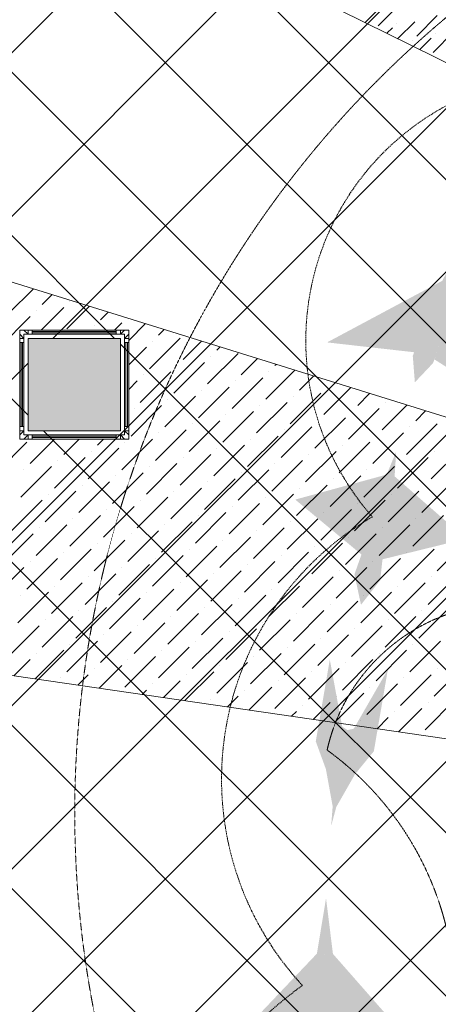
# Model space of a CAD drawing. Header units: millimetres. Extents: x 48523 to 84492, y -23473 to 14877.
# Tile 22 of 69: x 55872 to 56778, y 6976 to 9108. Entities that reach past the tile are written whole.
import ezdxf

# ---------------------------------------------------------------- set-up
doc = ezdxf.new("R2010")
doc.units = ezdxf.units.MM
doc.header["$MEASUREMENT"] = 0
doc.linetypes.add('HIDDENX2', pattern=[0.75, 0.5, -0.25])
doc.layers.get('0').update_dxf_attribs({"lineweight": 5})
doc.layers.add('A-LIGHT', color=1, linetype='Continuous', lineweight=5)
for name, color, linetype, lineweight, true_color in [('M-MEP-ELLG-CABLE', 7, 'HIDDENX2', 15, 0x055f91), ('M-MEP-ELLG-LIGHT', 5, 'Continuous', 15, 0x0000ff), ('RCP XREF$0$A-CEILING-01', 9, 'Continuous', 0, 0x808080), ('RCP XREF$0$A-CELING ELEMENT', 9, 'Continuous', 0, 0x808080), ('RCP XREF$0$A-FLOORING', 9, 'Continuous', 0, 0x808080), ('RCP XREF$0$A-Wall & Column', 9, 'Continuous', 0, 0x808080)]:
    doc.layers.add(name, color=color, linetype=linetype, lineweight=lineweight, true_color=true_color)

# ---------------------------------------------------------------- blocks, each defined once
blk = doc.blocks.new('RCP XREF')
at = {"layer": 'RCP XREF$0$A-Wall & Column', "lineweight": 0, "true_color": 0x808080}
h = blk.add_hatch(color=8, dxfattribs=at)
h.dxf.hatch_style = 1
h.paths.add_polyline_path([(6090, 8418.4), (5890, 8418.4), (5890, 8218.4), (6090, 8218.4)])
at = {"layer": 'RCP XREF$0$A-CEILING-01', "color": 8, "linetype": 'Continuous', "lineweight": 0, "true_color": 0x808080}
for p, q in [((10245.6, 3542.9), (408.6, 13380)), ((441.6, 3270), (10551.6, 13380)), ((5890, 8252.1), (762.1, 13380)), ((6077.3, 8418.4), (1115.7, 13380)), ((1148.7, 3270), (11258.7, 13380)), ((10776, 4073.3), (1469.2, 13380)), ((1502.2, 3270), (11612.2, 13380)), ((11129.5, 4426.8), (2176.3, 13380)), ((2209.3, 3270), (12319.3, 13380)), ((2562.9, 3270), (12672.9, 13380)), ((2916.4, 3270), (13026.4, 13380)), ((5943.5, 8418.4), (10905.1, 13380)), ((1855.8, 3270), (11865.8, 13280)), ((10125.7, 3309.3), (200, 13235)), ((10011.5, 3070), (200, 12881.5)), ((200, 3382), (5948, 9130)), ((10952.7, 4250), (6072.8, 9130)), ((10599.2, 3896.5), (6090, 8405.7)), ((795.1, 3270), (5890, 8364.9)), ((10422.4, 3719.7), (5923.7, 8218.4))]:
    blk.add_line(p, q, dxfattribs=at)
at = {"layer": 'RCP XREF$0$A-CEILING-01', "color": 8, "lineweight": 0, "true_color": 0x808080}
for p, q in [((5872, 8436.4), (6108, 8436.4)), ((5872, 8200.4), (5872, 8436.4)), ((6108, 8436.4), (6108, 8200.4)), ((5890, 8418.4), (6090, 8418.4)), ((5890, 8218.4), (5890, 8418.4)), ((5890, 8418.4), (6090, 8418.4)), ((5890, 8218.4), (5890, 8418.4)), ((6090, 8418.4), (6090, 8218.4)), ((6090, 8418.4), (6090, 8218.4)), ((6090, 8218.4), (5890, 8218.4)), ((6090, 8218.4), (5890, 8218.4)), ((6108, 8200.4), (5872, 8200.4))]:
    blk.add_line(p, q, dxfattribs=at)
at = {"layer": 'RCP XREF$0$A-CELING ELEMENT', "color": 8, "lineweight": 0, "true_color": 0x808080}
for p, q in [((9134.2, 7859.4), (4048, 10373.8)), ((4048, 9103.3), (9012.6, 7556.4)), ((8939.7, 7238.1), (4048, 7952.3))]:
    blk.add_line(p, q, dxfattribs=at)
at = {"layer": 'RCP XREF$0$A-CELING ELEMENT', "color": 8, "linetype": 'Continuous', "lineweight": 0, "true_color": 0x808080, "transparency": 33554687}
for p, q in [((6619.7, 9102.5), (6643.3, 9126.1)), ((6647.8, 9095.2), (6692, 9139.4)), ((6731.7, 9073.1), (6775.9, 9117.3)), ((6667, 9079.1), (6678.7, 9090.7)), ((6687.5, 9099.6), (6687.5, 9099.6)), ((6690.7, 9067.4), (6727.3, 9104)), ((6722.9, 9064.2), (6722.9, 9064.2)), ((6738, 9044), (6762.7, 9068.7)), ((6767.1, 9037.7), (6811.3, 9081.9)), ((6771.5, 9077.5), (6771.5, 9077.5)), ((5847.8, 8472), (5901.6, 8525.8)), ((5920.8, 8491.9), (5942, 8513.2)), ((5973.8, 8438.9), (6022.9, 8488)), ((5980.4, 8498.5), (5980.4, 8498.5)), ((5828, 8399.1), (5894.3, 8465.4)), ((5907.5, 8478.7), (5907.5, 8478.7)), ((5918.3, 8436.4), (5967.2, 8485.3)), ((6046.7, 8458.8), (6063.3, 8475.4)), ((6033.5, 8445.5), (6033.5, 8445.5)), ((6077.4, 8436.4), (6093.1, 8452.1)), ((6108, 8414), (6144.2, 8450.2)), ((6172.7, 8425.6), (6184.6, 8437.6)), ((6152.8, 8352.7), (6219.1, 8419)), ((6159.4, 8412.4), (6159.4, 8412.4)), ((6225.7, 8372.6), (6265.5, 8412.4)), ((6108, 8361), (6146.2, 8399.1)), ((6278.7, 8319.6), (6345, 8385.9)), ((6298.6, 8392.5), (6305.9, 8399.8)), ((6205.8, 8299.7), (6272.1, 8366)), ((6212.4, 8359.3), (6212.4, 8359.3)), ((6285.4, 8379.2), (6285.4, 8379.2)), ((6351.7, 8339.4), (6386.8, 8374.6)), ((6424.6, 8359.3), (6427.2, 8362)), ((6132.9, 8279.8), (6199.2, 8346.1)), ((6139.5, 8339.4), (6139.5, 8339.4)), ((6404.7, 8286.4), (6467.7, 8349.4)), ((6411.3, 8346.1), (6411.3, 8346.1)), ((6108, 8307.9), (6126.3, 8326.2)), ((6331.8, 8266.5), (6398.1, 8332.8)), ((6338.4, 8326.2), (6338.4, 8326.2)), ((6477.6, 8306.3), (6508.1, 8336.8)), ((6258.9, 8246.6), (6325.1, 8312.9)), ((6265.5, 8306.3), (6265.5, 8306.3)), ((6457.7, 8233.4), (6524, 8299.7)), ((6530.6, 8253.3), (6589, 8311.6)), ((6537.3, 8312.9), (6537.3, 8312.9)), ((6603.6, 8273.2), (6629.4, 8299)), ((6113, 8206.9), (6179.3, 8273.2)), ((6185.9, 8226.8), (6252.2, 8293)), ((6192.6, 8286.4), (6192.6, 8286.4)), ((6384.8, 8213.5), (6451.1, 8279.8)), ((6391.4, 8273.2), (6391.4, 8273.2)), ((6464.4, 8293), (6464.4, 8293)), ((6656.6, 8220.1), (6710.3, 8273.8)), ((6663.2, 8279.8), (6663.2, 8279.8)), ((6119.6, 8266.5), (6119.6, 8266.5)), ((6311.9, 8193.6), (6378.2, 8259.9)), ((6318.5, 8253.3), (6318.5, 8253.3)), ((6583.7, 8200.2), (6650, 8266.5)), ((6590.3, 8259.9), (6590.3, 8259.9)), ((6729.5, 8240), (6750.7, 8261.2)), ((6239, 8173.7), (6305.3, 8240)), ((6245.6, 8233.4), (6245.6, 8233.4)), ((6510.8, 8180.3), (6577.1, 8246.6)), ((6517.4, 8240), (6517.4, 8240)), ((6709.6, 8167.1), (6775.9, 8233.4)), ((6166, 8153.8), (6232.3, 8220.1)), ((6172.7, 8213.5), (6172.7, 8213.5)), ((6437.8, 8160.5), (6504.1, 8226.8)), ((6444.5, 8220.1), (6444.5, 8220.1)), ((6636.7, 8147.2), (6703, 8213.5)), ((6716.3, 8226.8), (6716.3, 8226.8)), ((5821.3, 8127.3), (5887.6, 8193.6)), ((5894.3, 8147.2), (5947.5, 8200.4)), ((5967.2, 8167.1), (6000.5, 8200.4)), ((6040.1, 8187), (6053.5, 8200.4)), ((6093.1, 8133.9), (6159.4, 8200.2)), ((6099.8, 8193.6), (6099.8, 8193.6)), ((6364.9, 8140.6), (6431.2, 8206.9)), ((6371.5, 8200.2), (6371.5, 8200.2)), ((6563.8, 8127.3), (6630.1, 8193.6)), ((6643.3, 8206.9), (6643.3, 8206.9)), ((6020.2, 8114.1), (6086.5, 8180.3)), ((6026.8, 8173.7), (6026.8, 8173.7)), ((6219.1, 8100.8), (6285.4, 8167.1)), ((6292, 8120.7), (6358.3, 8187)), ((6298.6, 8180.3), (6298.6, 8180.3)), ((6490.9, 8107.4), (6557.2, 8173.7)), ((6497.5, 8167.1), (6497.5, 8167.1)), ((6570.4, 8187), (6570.4, 8187)), ((6762.7, 8114.1), (6829, 8180.3)), ((6769.3, 8173.7), (6769.3, 8173.7)), ((5947.3, 8094.2), (6013.6, 8160.5)), ((5953.9, 8153.8), (5953.9, 8153.8)), ((6146.2, 8080.9), (6212.4, 8147.2)), ((6225.7, 8160.5), (6225.7, 8160.5)), ((6418, 8087.5), (6484.2, 8153.8)), ((6424.6, 8147.2), (6424.6, 8147.2)), ((6689.7, 8094.2), (6756, 8160.5)), ((6696.4, 8153.8), (6696.4, 8153.8)), ((5874.4, 8074.3), (5940.7, 8140.6)), ((5881, 8133.9), (5881, 8133.9)), ((6073.2, 8061), (6139.5, 8127.3)), ((6152.8, 8140.6), (6152.8, 8140.6)), ((6345, 8067.7), (6411.3, 8133.9)), ((6351.7, 8127.3), (6351.7, 8127.3)), ((6616.8, 8074.3), (6683.1, 8140.6)), ((6623.5, 8133.9), (6623.5, 8133.9)), ((6000.3, 8041.1), (6066.6, 8107.4)), ((6079.9, 8120.7), (6079.9, 8120.7)), ((6272.1, 8047.8), (6338.4, 8114.1)), ((6278.7, 8107.4), (6278.7, 8107.4)), ((6543.9, 8054.4), (6610.2, 8120.7)), ((6550.5, 8114.1), (6550.5, 8114.1)), ((6742.8, 8041.1), (6809.1, 8107.4)), ((5927.4, 8021.2), (5993.7, 8087.5)), ((6006.9, 8100.8), (6006.9, 8100.8)), ((6199.2, 8027.9), (6265.5, 8094.2)), ((6205.8, 8087.5), (6205.8, 8087.5)), ((6471, 8034.5), (6537.3, 8100.8)), ((6477.6, 8094.2), (6477.6, 8094.2)), ((6669.9, 8021.2), (6736.2, 8087.5)), ((6749.4, 8100.8), (6749.4, 8100.8)), ((5854.5, 8001.4), (5920.8, 8067.7)), ((5934, 8080.9), (5934, 8080.9)), ((6126.3, 8008), (6192.6, 8074.3)), ((6132.9, 8067.7), (6132.9, 8067.7)), ((6325.1, 7994.7), (6391.4, 8061)), ((6398.1, 8014.6), (6464.4, 8080.9)), ((6404.7, 8074.3), (6404.7, 8074.3)), ((6596.9, 8001.4), (6663.2, 8067.7)), ((6603.6, 8061), (6603.6, 8061)), ((6676.5, 8080.9), (6676.5, 8080.9)), ((6053.4, 7988.1), (6119.6, 8054.4)), ((6060, 8047.8), (6060, 8047.8)), ((6252.2, 7974.8), (6318.5, 8041.1)), ((6331.8, 8054.4), (6331.8, 8054.4)), ((6524, 7981.5), (6590.3, 8047.8)), ((6530.6, 8041.1), (6530.6, 8041.1)), ((5980.4, 7968.2), (6046.7, 8034.5)), ((5987.1, 8027.9), (5987.1, 8027.9)), ((6179.3, 7955), (6245.6, 8021.2)), ((6258.9, 8034.5), (6258.9, 8034.5)), ((6451.1, 7961.6), (6517.4, 8027.9)), ((6457.7, 8021.2), (6457.7, 8021.2)), ((6722.9, 7968.2), (6789.2, 8034.5)), ((6729.5, 8027.9), (6729.5, 8027.9)), ((5907.5, 7948.3), (5973.8, 8014.6)), ((5914.1, 8008), (5914.1, 8008)), ((6106.4, 7935.1), (6172.7, 8001.4)), ((6185.9, 8014.6), (6185.9, 8014.6)), ((6378.2, 7941.7), (6444.5, 8008)), ((6384.8, 8001.4), (6384.8, 8001.4)), ((6650, 7948.3), (6716.3, 8014.6)), ((6656.6, 8008), (6656.6, 8008)), ((5834.6, 7928.4), (5900.9, 7994.7)), ((6033.5, 7915.2), (6099.8, 7981.5)), ((6040.1, 7974.8), (6040.1, 7974.8)), ((6113, 7994.7), (6113, 7994.7)), ((6305.3, 7921.8), (6371.5, 7988.1)), ((6311.9, 7981.5), (6311.9, 7981.5)), ((6504.1, 7908.6), (6570.4, 7974.8)), ((6577.1, 7928.4), (6643.3, 7994.7)), ((6583.7, 7988.1), (6583.7, 7988.1)), ((6775.9, 7915.2), (6842.2, 7981.5)), ((5960.5, 7895.3), (6026.8, 7961.6)), ((5967.2, 7955), (5967.2, 7955)), ((6232.3, 7901.9), (6298.6, 7968.2)), ((6239, 7961.6), (6239, 7961.6)), ((6431.2, 7888.7), (6497.5, 7955)), ((6510.8, 7968.2), (6510.8, 7968.2)), ((6703, 7895.3), (6769.3, 7961.6)), ((6709.6, 7955), (6709.6, 7955)), ((5887.6, 7875.4), (5953.9, 7941.7)), ((5894.3, 7935.1), (5894.3, 7935.1)), ((6159.4, 7882), (6225.7, 7948.3)), ((6166, 7941.7), (6166, 7941.7)), ((6358.3, 7868.8), (6424.6, 7935.1)), ((6437.8, 7948.3), (6437.8, 7948.3)), ((6630.1, 7875.4), (6696.4, 7941.7)), ((6636.7, 7935.1), (6636.7, 7935.1)), ((5814.7, 7855.5), (5881, 7921.8)), ((6086.5, 7862.2), (6152.8, 7928.4)), ((6093.1, 7921.8), (6093.1, 7921.8)), ((6285.4, 7848.9), (6351.7, 7915.2)), ((6364.9, 7928.4), (6364.9, 7928.4)), ((6557.2, 7855.5), (6623.5, 7921.8)), ((6563.8, 7915.2), (6563.8, 7915.2)), ((6013.6, 7842.3), (6079.9, 7908.6)), ((6020.2, 7901.9), (6020.2, 7901.9)), ((6212.4, 7829), (6278.7, 7895.3)), ((6292, 7908.6), (6292, 7908.6)), ((6484.2, 7835.6), (6550.5, 7901.9)), ((6490.9, 7895.3), (6490.9, 7895.3)), ((6756, 7842.3), (6822.3, 7908.6)), ((6762.7, 7901.9), (6762.7, 7901.9)), ((5867.7, 7802.5), (5934, 7868.8)), ((5940.7, 7822.4), (6006.9, 7888.7)), ((5947.3, 7882), (5947.3, 7882)), ((6139.5, 7809.1), (6205.8, 7875.4)), ((6146.2, 7868.8), (6146.2, 7868.8)), ((6219.1, 7888.7), (6219.1, 7888.7)), ((6411.3, 7815.7), (6477.6, 7882)), ((6418, 7875.4), (6418, 7875.4)), ((6610.2, 7802.5), (6676.5, 7868.8)), ((6683.1, 7822.4), (6749.4, 7888.7)), ((6689.7, 7882), (6689.7, 7882)), ((5874.4, 7862.2), (5874.4, 7862.2)), ((6066.6, 7789.2), (6132.9, 7855.5)), ((6073.2, 7848.9), (6073.2, 7848.9)), ((6338.4, 7795.9), (6404.7, 7862.2)), ((6345, 7855.5), (6345, 7855.5)), ((6537.3, 7782.6), (6603.6, 7848.9)), ((6616.8, 7862.2), (6616.8, 7862.2)), ((5993.7, 7769.3), (6060, 7835.6)), ((6000.3, 7829), (6000.3, 7829)), ((6265.5, 7776), (6331.8, 7842.3)), ((6272.1, 7835.6), (6272.1, 7835.6)), ((6464.4, 7762.7), (6530.6, 7829)), ((6543.9, 7842.3), (6543.9, 7842.3)), ((6736.2, 7769.3), (6802.4, 7835.6)), ((6742.8, 7829), (6742.8, 7829)), ((5920.8, 7749.5), (5987.1, 7815.7)), ((5927.4, 7809.1), (5927.4, 7809.1)), ((6192.6, 7756.1), (6258.9, 7822.4)), ((6199.2, 7815.7), (6199.2, 7815.7)), ((6391.4, 7742.8), (6457.7, 7809.1)), ((6471, 7822.4), (6471, 7822.4)), ((6663.2, 7749.5), (6729.5, 7815.7)), ((6669.9, 7809.1), (6669.9, 7809.1)), ((5847.8, 7729.6), (5914.1, 7795.9)), ((6046.7, 7716.3), (6113, 7782.6)), ((6119.6, 7736.2), (6185.9, 7802.5)), ((6126.3, 7795.9), (6126.3, 7795.9)), ((6318.5, 7722.9), (6384.8, 7789.2)), ((6325.1, 7782.6), (6325.1, 7782.6)), ((6398.1, 7802.5), (6398.1, 7802.5)), ((6590.3, 7729.6), (6656.6, 7795.9)), ((6596.9, 7789.2), (6596.9, 7789.2)), ((5973.8, 7696.4), (6040.1, 7762.7)), ((6053.4, 7776), (6053.4, 7776)), ((6245.6, 7703.1), (6311.9, 7769.3)), ((6252.2, 7762.7), (6252.2, 7762.7)), ((6517.4, 7709.7), (6583.7, 7776)), ((6524, 7769.3), (6524, 7769.3)), ((6716.3, 7696.4), (6782.6, 7762.7)), ((5905.4, 7681.1), (5967.2, 7742.8)), ((5980.4, 7756.1), (5980.4, 7756.1)), ((6172.7, 7683.2), (6239, 7749.5)), ((6179.3, 7742.8), (6179.3, 7742.8)), ((6444.5, 7689.8), (6510.8, 7756.1)), ((6451.1, 7749.5), (6451.1, 7749.5)), ((6643.3, 7676.5), (6709.6, 7742.8)), ((6722.9, 7756.1), (6722.9, 7756.1)), ((5859.1, 7687.8), (5894.3, 7722.9)), ((5907.5, 7736.2), (5907.5, 7736.2)), ((6099.8, 7663.3), (6166, 7729.6)), ((6106.4, 7722.9), (6106.4, 7722.9)), ((6371.5, 7669.9), (6437.8, 7736.2)), ((6378.2, 7729.6), (6378.2, 7729.6)), ((6570.4, 7656.6), (6636.7, 7722.9)), ((6650, 7736.2), (6650, 7736.2)), ((6033.5, 7703.1), (6033.5, 7703.1)), ((6044.3, 7660.8), (6093.1, 7709.7)), ((6298.6, 7650), (6364.9, 7716.3)), ((6305.3, 7709.7), (6305.3, 7709.7)), ((6497.5, 7636.8), (6563.8, 7703.1)), ((6577.1, 7716.3), (6577.1, 7716.3)), ((6769.3, 7643.4), (6835.6, 7709.7)), ((6775.9, 7703.1), (6775.9, 7703.1)), ((5960.5, 7683.2), (5960.5, 7683.2)), ((5998, 7667.6), (6020.2, 7689.8)), ((6183.1, 7640.5), (6219.1, 7676.5)), ((6229.4, 7633.8), (6292, 7696.4)), ((6232.3, 7689.8), (6232.3, 7689.8)), ((6424.6, 7616.9), (6490.9, 7683.2)), ((6431.2, 7676.5), (6431.2, 7676.5)), ((6504.1, 7696.4), (6504.1, 7696.4)), ((6696.4, 7623.5), (6762.7, 7689.8)), ((6703, 7683.2), (6703, 7683.2)), ((6136.8, 7647.3), (6146.2, 7656.6)), ((6159.4, 7669.9), (6159.4, 7669.9)), ((6358.3, 7656.6), (6358.3, 7656.6)), ((6368.2, 7613.5), (6418, 7663.3)), ((6623.5, 7603.6), (6689.7, 7669.9)), ((6630.1, 7663.3), (6630.1, 7663.3)), ((6285.4, 7636.8), (6285.4, 7636.8)), ((6321.9, 7620.3), (6345, 7643.4)), ((6553.3, 7586.5), (6616.8, 7650)), ((6557.2, 7643.4), (6557.2, 7643.4)), ((6749.4, 7570.5), (6815.7, 7636.8)), ((6484.2, 7623.5), (6484.2, 7623.5)), ((6507, 7593.3), (6543.9, 7630.1)), ((6692.1, 7566.2), (6742.8, 7616.9)), ((6756, 7630.1), (6756, 7630.1)), ((6460.7, 7600), (6471, 7610.2)), ((6645.9, 7573), (6669.9, 7597)), ((6683.1, 7610.2), (6683.1, 7610.2)), ((6610.2, 7590.4), (6610.2, 7590.4))]:
    blk.add_line(p, q, dxfattribs=at)
at = {"layer": 'RCP XREF$0$A-FLOORING', "color": 8, "lineweight": 0, "true_color": 0x808080}
for p, q in [((5872, 8436.4), (6108, 8436.4)), ((5872, 8200.4), (5872, 8436.4)), ((6108, 8436.4), (6108, 8200.4)), ((6108, 8200.4), (5872, 8200.4))]:
    blk.add_line(p, q, dxfattribs=at)
at = {"layer": 'RCP XREF$0$A-Wall & Column', "color": 8, "lineweight": 0, "true_color": 0x808080}
for p, q in [((5872, 8427.4), (5872, 8418.4)), ((5881, 8436.4), (5890, 8436.4)), ((5899, 8436.4), (6081, 8436.4)), ((5899, 8433.4), (6081, 8433.4)), ((5899, 8430.4), (6081, 8430.4)), ((6090, 8436.4), (6099, 8436.4)), ((6108, 8427.4), (6108, 8418.4)), ((5872, 8409.4), (5872, 8227.4)), ((5875, 8409.4), (5875, 8227.4)), ((5878, 8409.4), (5878, 8227.4)), ((5890, 8418.4), (6090, 8418.4)), ((5890, 8218.4), (5890, 8418.4)), ((6090, 8418.4), (6090, 8218.4)), ((6102, 8409.4), (6102, 8227.4)), ((6105, 8409.4), (6105, 8227.4)), ((6108, 8409.4), (6108, 8227.4)), ((5872, 8209.4), (5872, 8218.4)), ((6090, 8218.4), (5890, 8218.4)), ((6108, 8218.4), (6108, 8209.4)), ((5881, 8200.4), (5890, 8200.4)), ((5899, 8206.4), (6081, 8206.4)), ((5899, 8203.4), (6081, 8203.4)), ((5899, 8200.4), (6081, 8200.4)), ((6099, 8200.4), (6090, 8200.4))]:
    blk.add_line(p, q, dxfattribs=at)
for points in [[(5890, 8427.4), (5881, 8436.4), (5872, 8436.4), (5872, 8427.4), (5881, 8418.4)], [(5899, 8427.4), (5899, 8436.4), (5890, 8436.4), (5890, 8427.4)], [(6090, 8427.4), (6090, 8436.4), (6081, 8436.4), (6081, 8427.4)], [(6099, 8418.4), (6108, 8427.4), (6108, 8436.4), (6099, 8436.4), (6090, 8427.4)], [(5881, 8418.4), (5872, 8418.4), (5872, 8409.4), (5881, 8409.4)], [(6099, 8409.4), (6108, 8409.4), (6108, 8418.4), (6099, 8418.4)], [(5881, 8227.4), (5872, 8227.4), (5872, 8218.4), (5881, 8218.4)], [(5881, 8218.4), (5872, 8209.4), (5872, 8200.4), (5881, 8200.4), (5890, 8209.4)], [(5890, 8209.4), (5890, 8200.4), (5899, 8200.4), (5899, 8209.4)], [(6081, 8209.4), (6081, 8200.4), (6090, 8200.4), (6090, 8209.4)], [(6090, 8209.4), (6099, 8200.4), (6108, 8200.4), (6108, 8209.4), (6099, 8218.4)], [(6099, 8218.4), (6108, 8218.4), (6108, 8227.4), (6099, 8227.4)]]:
    blk.add_lwpolyline(points, dxfattribs=at)
blk.add_lwpolyline([(5881, 8209.4), (6099, 8209.4), (6099, 8427.4), (5881, 8427.4)], close=True, dxfattribs=at)
blk = doc.blocks.new('A$Ced31c995')
at = {"layer": 'M-MEP-ELLG-LIGHT', "lineweight": 0, "true_color": 0x4e7c40}
h = blk.add_hatch(color=87, dxfattribs=at)
h.dxf.hatch_style = 1
h.paths.add_polyline_path([(6551.4, -5019.2), (6562, -4987.6), (6337.4, -5070.4), (6525.8, -5091.7)], flags=17)
h.paths.add_polyline_path([(6595.3, -5034.7), (6599.3, -4990.8), (6603.3, -4947), (6643.1, -4829.5), (6600.2, -4946), (6600.1, -4946), (6575.8, -4982.5), (6551.4, -5019.2), (6551.3, -5089.4)])
h.paths.add_polyline_path([(6551.3, -5089.4), (6527.4, -5156.9), (6566.8, -5115.2)])
h.paths.add_polyline_path([(6551.3, -5089.4), (6551.3, -5089.4), (6522.9, -5099.7), (6527.4, -5156.9)])
h.paths.add_polyline_path([(6551.4, -5019.2), (6525.8, -5091.7), (6522.9, -5099.7), (6551.3, -5089.4)], flags=17)
h.paths.add_polyline_path([(6595.3, -5034.7), (6551.3, -5089.4), (6551.3, -5089.4), (6566.8, -5115.2)])
h.paths.add_polyline_path([(6606.8, -5003.4), (6595.3, -5034.7), (6569.7, -5107.2), (6729.6, -5208.9)], flags=16)
h.paths.add_polyline_path([(6600.1, -4946), (6600.1, -4946), (6337.4, -5070.4), (6562, -4987.6), (6575.8, -4982.5)])
h.paths.add_polyline_path([(6600.1, -4946), (6586.7, -4937), (6337.4, -5070.4)])
h.paths.add_polyline_path([(6575.8, -4982.5), (6562, -4987.6), (6551.4, -5019.2)], flags=17)
h.paths.add_polyline_path([(6606.8, -5003.4), (6599.3, -4990.8), (6595.3, -5034.7)], flags=16)
h.paths.add_polyline_path([(6603.3, -4947), (6599.3, -4990.8), (6606.8, -5003.4), (6729.6, -5208.9)], flags=17)
h.paths.add_polyline_path([(6619.4, -4948.6), (6603.3, -4947), (6729.6, -5208.9)])
h.paths.add_polyline_path([(6643.1, -4829.5), (6603.3, -4947), (6619.4, -4948.6)])
h.paths.add_polyline_path([(6643.1, -4829.5), (6586.7, -4937), (6600.1, -4946), (6600.2, -4945.9)], flags=17)
at = {"layer": 'M-MEP-ELLG-LIGHT', "lineweight": 0, "true_color": 0xff0000}
h = blk.add_hatch(color=1, dxfattribs=at)
h.dxf.hatch_style = 1
h.paths.add_polyline_path([(6431.3, -5592.3), (6422.3, -5590.3), (6410.8, -5638.6)], flags=17)
h.paths.add_polyline_path([(6452.3, -5585.5), (6431.3, -5592.3), (6410.8, -5638.6)])
h.paths.add_polyline_path([(6457.4, -5540.1), (6459.5, -5520.9), (6453.3, -5453.2), (6433, -5541.9), (6431.3, -5592.3), (6452.3, -5585.5)])
h.paths.add_polyline_path([(6433, -5541.9), (6453.3, -5453.2), (6418.3, -5511.4), (6411.8, -5529.7), (6396.6, -5572.7), (6412.6, -5588)])
h.paths.add_polyline_path([(6412.6, -5588), (6396.6, -5572.7), (6410.8, -5638.6)])
h.paths.add_polyline_path([(6422.3, -5590.3), (6422.3, -5590.3), (6421.9, -5590.2), (6412.6, -5588), (6412.6, -5588), (6410.8, -5638.6)])
h.paths.add_polyline_path([(6433, -5541.9), (6412.6, -5588), (6421.9, -5590.2), (6422.3, -5590.3)])
h.paths.add_polyline_path([(6433, -5541.9), (6422.3, -5590.3), (6431.3, -5592.3), (6431.3, -5592.3)])
h.paths.add_polyline_path([(6638.2, -5495.6), (6459.5, -5520.9), (6457.4, -5540.1)])
h.paths.add_polyline_path([(6268.4, -5410.8), (6411.8, -5529.7), (6418.3, -5511.4)])
h.paths.add_polyline_path([(6439.9, -5450.1), (6448.1, -5414.3), (6486.9, -5306.8), (6466.5, -5356.6), (6268.4, -5410.8), (6418.3, -5511.4)])
h.paths.add_polyline_path([(6461.5, -5417.4), (6461.5, -5417.4), (6448.1, -5414.3), (6439.9, -5450.1), (6418.3, -5511.4), (6453.3, -5453.2)], flags=17)
h.paths.add_polyline_path([(6474.9, -5420.4), (6461.5, -5417.4), (6461.5, -5417.4), (6453.3, -5453.2), (6459.5, -5520.9), (6466.7, -5456.3)])
h.paths.add_polyline_path([(6483.6, -5360.5), (6474.9, -5420.4), (6466.7, -5456.3), (6459.5, -5520.9), (6638.2, -5495.6)])
h.paths.add_polyline_path([(6486.9, -5306.8), (6461.5, -5417.4), (6474.9, -5420.4)])
h.paths.add_polyline_path([(6486.9, -5306.8), (6448.1, -5414.3), (6461.5, -5417.4)], flags=17)
h.paths.add_polyline_path([(6486.9, -5306.8), (6474.9, -5420.4), (6483.6, -5360.5)])
at = {"layer": 'M-MEP-ELLG-LIGHT', "lineweight": 0, "true_color": 0x3b0088}
h = blk.add_hatch(color=196, dxfattribs=at)
h.dxf.hatch_style = 1
h.paths.add_polyline_path([(6397.8, -6005.5), (6361.7, -6027.4), (6351.5, -6086.7), (6357.3, -6076.5)])
h.paths.add_polyline_path([(6397.8, -6005.5), (6367.6, -5992.9), (6361.7, -6027.4)])
h.paths.add_polyline_path([(6367.6, -5992.9), (6334.9, -5994.7), (6361.7, -6027.4)])
h.paths.add_polyline_path([(6378.2, -5930.8), (6374, -5923.3), (6351.4, -5930.2), (6312.9, -5934.4), (6334.9, -5994.7), (6367.6, -5992.9)])
h.paths.add_polyline_path([(6438.6, -5955.9), (6403.7, -5939.1), (6384.7, -5925.1), (6378.2, -5930.8), (6367.6, -5992.9), (6367.6, -5992.9), (6397.8, -6005.5)])
h.paths.add_polyline_path([(6468.9, -5778.8), (6395.3, -5906.7), (6384.7, -5925.1), (6403.7, -5939.1), (6438.6, -5955.9)])
h.paths.add_polyline_path([(6343.3, -5757.3), (6312.9, -5934.4), (6351.4, -5930.2), (6374, -5923.3), (6370.1, -5902.4)])
h.paths.add_polyline_path([(6395.3, -5906.7), (6381.8, -5910), (6379.8, -5921.8), (6378.2, -5930.8), (6384.7, -5925.1)])
h.paths.add_polyline_path([(6381.8, -5910), (6370.1, -5902.4), (6374, -5923.3), (6378.2, -5930.8), (6379.8, -5921.8)])
h.paths.add_polyline_path([(6361.7, -6027.4), (6334.9, -5994.7), (6349.5, -6075.2), (6351.5, -6086.7)])
h.paths.add_polyline_path([(6357.3, -6076.5), (6351.5, -6086.7), (6346.2, -6118)])
h.paths.add_polyline_path([(6349.5, -6075.2), (6346.2, -6118), (6351.5, -6086.7)])
at = {"layer": 'M-MEP-ELLG-LIGHT', "lineweight": 0, "true_color": 0xff0000}
h = blk.add_hatch(color=1, dxfattribs=at)
h.dxf.hatch_style = 1
h.paths.add_polyline_path([(6307.7, -6482.9), (6307.9, -6449.6), (6120.7, -6598.9), (6306.2, -6559.8)], flags=17)
h.paths.add_polyline_path([(6354.3, -6483.8), (6344.3, -6441), (6334.3, -6398.1), (6335.1, -6274.1), (6331, -6398.2), (6331, -6398.2), (6319.4, -6440.5), (6307.7, -6482.9), (6329.7, -6549.6)])
h.paths.add_polyline_path([(6329.7, -6549.6), (6328.3, -6621.2), (6352.6, -6569.3)])
h.paths.add_polyline_path([(6329.7, -6549.6), (6329.7, -6549.6), (6306.1, -6568.4), (6328.3, -6621.2)])
h.paths.add_polyline_path([(6307.7, -6482.9), (6306.2, -6559.8), (6306.1, -6568.4), (6329.7, -6549.6)], flags=17)
h.paths.add_polyline_path([(6354.3, -6483.8), (6329.7, -6549.6), (6329.7, -6549.6), (6352.6, -6569.3)])
h.paths.add_polyline_path([(6355.4, -6450.6), (6354.3, -6483.8), (6352.8, -6560.7), (6536.6, -6607)], flags=16)
h.paths.add_polyline_path([(6331, -6398.2), (6330.9, -6398.1), (6120.7, -6598.9), (6307.9, -6449.6), (6319.4, -6440.5)])
h.paths.add_polyline_path([(6330.9, -6398.1), (6315.4, -6393.9), (6120.7, -6598.9)])
h.paths.add_polyline_path([(6319.4, -6440.5), (6307.9, -6449.6), (6307.7, -6482.9)], flags=17)
h.paths.add_polyline_path([(6355.4, -6450.6), (6344.3, -6441), (6354.3, -6483.8)], flags=16)
h.paths.add_polyline_path([(6334.3, -6398.1), (6344.3, -6441), (6355.4, -6450.6), (6536.6, -6607)], flags=17)
h.paths.add_polyline_path([(6350.1, -6394.6), (6334.3, -6398.1), (6536.6, -6607)])
h.paths.add_polyline_path([(6335.1, -6274.1), (6334.3, -6398.1), (6350.1, -6394.6)])
h.paths.add_polyline_path([(6335.1, -6274.1), (6315.4, -6393.9), (6330.9, -6398.1), (6331, -6398)], flags=17)

msp = doc.modelspace()

# ---------------------------------------------------------------- linework, layer by layer
at = {"layer": 'M-MEP-ELLG-CABLE', "color": 1, "ltscale": 5, "true_color": 0xff0000}
msp.add_lwpolyline([(62438.4, 8412, 0.813068), (62784.9, 10378.8, -0.155402), (61232.1, 10502.2, -0.133357), (59493.4, 10037.2, 0.335314), (58439.1, 10206, -0.583679), (58755.2, 9574.4, -0.293805), (57776.3, 8612.6, -0.509133), (57051.4, 7276.1, -0.503434), (56820.4, 6162.4, -0.396044), (56800, 5330.3, -0.630312), (56484, 7017.2, -0.480048), (56635.4, 8031.8, -0.564154), (56932.6, 8974.6, -0.504283), (59140.2, 11316.1, -0.692532), (60445, 11780.8, -0.633277), (62355.4, 11850.4)], format="xyb", dxfattribs=at)
at = {"layer": 'M-MEP-ELLG-CABLE', "color": 2, "lineweight": 0, "true_color": 0xffff00}
msp.add_lwpolyline([(62355.4, 11850.4, 0.443856), (61785.3, 11906.8, 0.034825), (60787.3, 11369.1, -0.148749), (60078.2, 11671.3, -0.089797), (58058.1, 10504.6, -0.379119), (57395.1, 9784, -0.562114), (57141.9, 9352.1, 0.499298), (56658.1, 5793.7, 0.315313), (57471.2, 8166.8, 0.284722), (59127.4, 9837.9, -0.625122), (59893.9, 10187.6, -0.494166), (61667.1, 10540.3, 0.31012), (63306.8, 10215.4)], format="xyb", dxfattribs=at)
at = {"layer": 'M-MEP-ELLG-CABLE', "color": 196, "lineweight": 0, "true_color": 0x3b0088}
msp.add_lwpolyline([(56948.8, 6742.9, -0.880268), (56516.6, 6424.4, 0.521761), (56537.5, 7526.8, -0.597619), (57226, 7720, -0.431337), (57221.3, 8504.8, -0.859942), (58079.3, 8980.6, 0.149228), (58393.7, 9275, 0.395521), (57723, 10177.1, -0.3716), (59235.2, 10453.1, 0.076989), (59564.3, 11492.1, -0.506403), (60367.2, 10351.4, -0.236736), (61694.4, 11609.3)], format="xyb", dxfattribs=at)

# ---------------------------------------------------------------- block references
msp.add_blockref('RCP XREF', (50000, 0))
at = {"layer": 'A-LIGHT', "color": 1}
msp.add_blockref('A$Ced31c995', (50200, 13480), dxfattribs=at)

doc.saveas('drawing.dxf')
